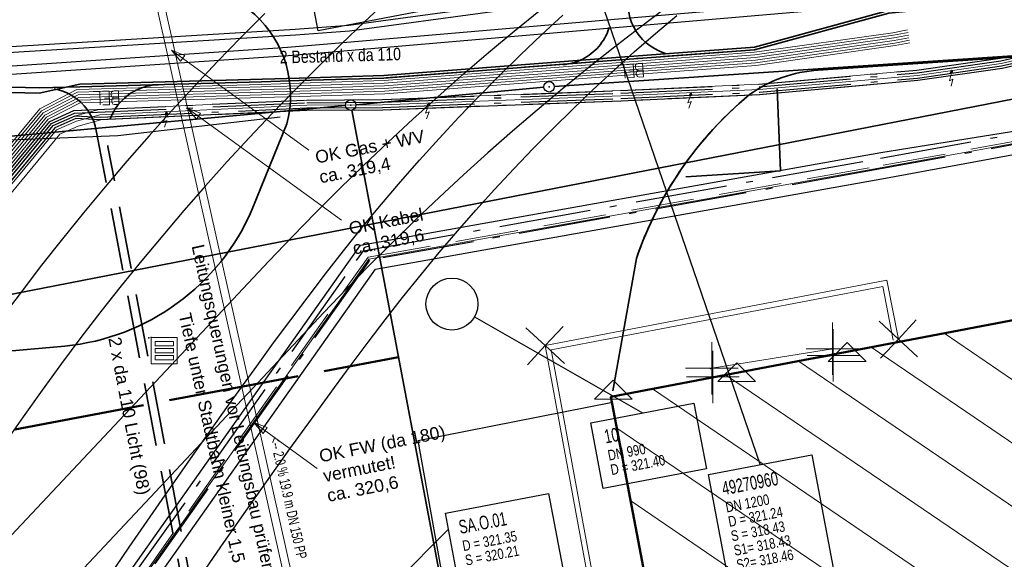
# Model space of a CAD drawing. Extents: x 3503752 to 3504470, y 5375172 to 5375556.
# Tile 57 of 77: x 3504308 to 3504327, y 5375398 to 5375408. Entities that reach past the tile are written whole.
import ezdxf

# ---------------------------------------------------------------- set-up
doc = ezdxf.new("R2010")
doc.units = 0
doc.header["$MEASUREMENT"] = 0
for name, pattern in [('2', [3.4, 1.2, -0.5, 1.2, -0.5]), ('202', [2.64, 1.75, -0.38, 0.13, -0.38]), ('4', [6, 2.5, -0.5, 2.5, -0.5])]:
    doc.linetypes.add(name, pattern=pattern)
for name, color, linetype in [('$_LISY_$_TMP', 7, 'Continuous'), ('1WB_LICHT_KSR', 7, 'Continuous'), ('4WB_BELEUCHTUNG', 7, 'Continuous'), ('4WB_BESTAND_1_BA', 7, 'Continuous'), ('4WB_FW_KABEL', 7, 'Continuous'), ('4WB_FW_LEITUNG', 7, 'Continuous'), ('4WB_FW_SCHUTZROH', 7, 'Continuous'), ('4WB_G_LEITUNG', 7, 'Continuous'), ('4WB_ST_NS', 7, 'Continuous'), ('4WB_SWT_KABEL_TK', 7, 'Continuous'), ('4WB_WV_LEITUNG', 7, 'Continuous'), ('4WP_KANCAD', 7, 'Continuous'), ('68_BL_KANALPKT', 7, 'Continuous'), ('68_BL_STREINLAUF', 7, 'Continuous'), ('68_BT_GEBPKT', 7, 'Continuous'), ('68_BTRABFAHRB', 7, 'Continuous'), ('_4WP_DB_KAB_ABBR', 7, 'Continuous'), ('_4WP_KANALISATIO', 7, 'Continuous'), ('_4WP_KANCAD', 7, 'Continuous'), ('_4WP_KANCAD-T', 7, 'Continuous'), ('_4WP_LICHT-KSR', 7, 'Continuous'), ('_4WP_NEUEGRENZE', 7, 'Continuous'), ('_PLANUNGSTRBAHN', 7, 'Continuous'), ('K_FLURSTUECKE', 7, 'Continuous'), ('K_GEBAEUDE', 7, 'Continuous'), ('K_GRENZEN', 7, 'Continuous'), ('K_SCHRAFFUR', 7, 'Continuous'), ('PUNKTHOEHENATTDEF', 7, 'Continuous'), ('PUNKTNUMMERNATTDEF', 7, 'Continuous'), ('PUNKTSPEZIFIKATION', 7, 'Continuous'), ('V_ENTWR', 7, 'Continuous'), ('V_FAHRBAHNRAND', 7, 'Continuous'), ('V_LICHTSCHACHT', 7, 'Continuous'), ('V_SAB', 7, 'Continuous'), ('V_WEGRAND', 7, 'Continuous')]:
    doc.layers.add(name, color=color, linetype=linetype)
doc.styles.add('113', font='TXT', dxfattribs={"width": 0.7, "height": 0.2})
doc.styles.add('114', font='TXT', dxfattribs={"width": 0.7, "height": 0.26})
doc.styles.add('115', font='TXT', dxfattribs={"width": 0.8, "height": 0.2})
doc.styles.add('116', font='TXT', dxfattribs={"width": 0.7, "height": 0.26})
doc.styles.add('117', font='TXT', dxfattribs={"width": 0.8, "height": 0.2})
doc.styles.add('136', font='ARIAL.TTF', dxfattribs={"height": 0.24})
doc.styles.add('387', font='ARIAL.TTF', dxfattribs={"height": 0.24})
doc.styles.add('532', font='ARIAL.TTF', dxfattribs={"width": 0.8, "height": 0.24})

# ---------------------------------------------------------------- blocks, each defined once
blk = doc.blocks.new('_X74')
at = {"color": 252, "linetype": 'Continuous', "lineweight": 13}
for p, q in [((6.348, 1.211), (30.206, -15.014)), ((4.959, 0.946), (28.816, -15.278)), ((3.571, 0.681), (27.427, -15.543)), ((2.182, 0.416), (26.038, -15.807)), ((0.794, 0.151), (11.734, -7.289)), ((0.113, -0.595), (10.32, -7.537)), ((0.377, -1.984), (8.931, -7.802))]:
    blk.add_line(p, q, dxfattribs=at)
blk = doc.blocks.new('2012')
at = {"color": 11, "linetype": 'Continuous', "lineweight": 18}
for p, q in [((-0.72, -0.24), (0, 0.48)), ((0, 0.48), (0.72, -0.24)), ((0.72, -0.24), (-0.72, -0.24))]:
    blk.add_line(p, q, dxfattribs=at)
blk = doc.blocks.new('2018')
at = {"color": 1, "linetype": 'Continuous', "lineweight": 13}
for p, q in [((0, 0), (-0.36663, 0.339974)), ((0, 0), (0.339974, 0.36663)), ((0, 0), (-0.339974, -0.36663)), ((0.36663, -0.339974), (0, 0))]:
    blk.add_line(p, q, dxfattribs=at)
blk = doc.blocks.new('PUNKT')
blk.add_point((0, 0))
at = {"layer": 'PUNKTHOEHENATTDEF', "linetype": 'Continuous', "flags": 1}
blk.add_attdef('PUNKTHOEHE', (1, -0.5), '', height=0.8, dxfattribs=at)
at = {"layer": 'PUNKTNUMMERNATTDEF', "linetype": 'Continuous', "flags": 1}
blk.add_attdef('PUNKTNUMMER', (1, 0.5), '', height=0.8, dxfattribs=at)
at = {"layer": 'PUNKTSPEZIFIKATION', "linetype": 'Continuous', "flags": 1}
blk.add_attdef('PUNKTSPEZIFIKATION', (1, -1.5), '', height=0.8, dxfattribs=at)
blk = doc.blocks.new('2024')
at = {"color": 42, "linetype": 'Continuous', "lineweight": 13}
for p, q in [((0.000302, 0.999644), (0.000302, -1.000356)), ((-0.999698, -0.000356), (1.000302, -0.000356))]:
    blk.add_line(p, q, dxfattribs=at)
blk = doc.blocks.new('809')
at = {"color": 7, "linetype": 'Continuous', "lineweight": 13}
for points in [[(0, 0), (0.5, 0), (0.5, -0.5), (0, -0.5), (0, 0)], [(0.075005, -0.075005), (0.425003, -0.075005), (0.425003, -0.154999), (0.075005, -0.154999), (0.075005, -0.075005)], [(0.075005, -0.290001), (0.075005, -0.209999), (0.425003, -0.209999), (0.425003, -0.290001), (0.075005, -0.290001)], [(0.075005, -0.425003), (0.425003, -0.425003), (0.425003, -0.345001), (0.075005, -0.345001), (0.075005, -0.425003)]]:
    blk.add_lwpolyline(points, dxfattribs=at)
blk = doc.blocks.new('ALG_00093')
at = {"color": 1, "linetype": 'Continuous', "lineweight": 13}
blk.add_lwpolyline([(0, 0), (0.3773, 0.09625), (0.3773, -0.09625), (0, 0)], dxfattribs=at)
blk = doc.blocks.new('951')
at = {"color": 3, "linetype": 'Continuous', "lineweight": 18}
for p, q in [((5.053472, 0.9793), (4.792795, 0.344076)), ((5.13368, 0.444375), (4.732639, -0.518491)), ((4.792795, 0.344076), (5.13368, 0.444375)), ((4.732639, -0.518491), (4.715929, -0.2527)), ((4.715929, -0.2527), (4.943186, -0.339625)), ((4.943186, -0.339625), (4.732639, -0.518491))]:
    blk.add_line(p, q, dxfattribs=at)
blk = doc.blocks.new('10011')
at = {"color": 190, "linetype": 'Continuous', "lineweight": 18}
for p, q in [((4.302568, 0.608018), (4.469535, 0.6081)), ((4.302568, 0.608018), (4.304235, 0.088154)), ((4.655568, 0.608018), (4.907582, 0.608142)), ((4.655568, 0.608018), (4.657235, 0.088154)), ((5.008568, 0.608018), (5.010235, 0.088154)), ((4.302693, 0.352595), (4.469661, 0.352677)), ((4.302824, 0.088154), (4.469791, 0.088236)), ((4.655694, 0.352595), (4.847467, 0.352689)), ((4.655824, 0.088154), (4.907837, 0.088278)), ((5.008823, 0.088154), (5.260838, 0.088278))]:
    blk.add_line(p, q, dxfattribs=at)
blk.add_lwpolyline([(4.469535, 0.6081), (4.530396, 0.585559), (4.557445, 0.540477), (4.569467, 0.480368), (4.566462, 0.43228), (4.546926, 0.393209), (4.513866, 0.367663), (4.469661, 0.352677), (4.531898, 0.330094), (4.573975, 0.298537), (4.585997, 0.238428), (4.581489, 0.182827), (4.567964, 0.136242), (4.52739, 0.103182), (4.469791, 0.088236)], dxfattribs=at)
blk = doc.blocks.new('10-VERMARKT')
at = {"color": 252, "linetype": 'Continuous', "lineweight": 25}
blk.add_circle((0, 0), 0.5, dxfattribs=at)

msp = doc.modelspace()

# ---------------------------------------------------------------- linework, layer by layer
at = {"layer": '$_LISY_$_TMP', "color": 7, "linetype": 'Continuous', "lineweight": 13}
msp.add_polyline3d([(3504319.304, 5375394.086, 327.78), (3504317.932, 5375401.546, 0), (3504324.25, 5375402.756, 0), (3504324.449, 5375401.732, 327.825)], dxfattribs=at)
at = {"layer": '1WB_LICHT_KSR', "color": 190, "linetype": 'Continuous', "lineweight": 35}
for points in [[(3504328.431, 5375408.242), (3504326.408, 5375408.302), (3504325.057, 5375408.082), (3504324.358, 5375408.012), (3504321.804, 5375407.317), (3504319.16, 5375407.117), (3504314.74, 5375406.777), (3504313.126, 5375406.727), (3504308.945, 5375406.607), (3504308.169, 5375406.437), (3504307.346, 5375406.458), (3504306.725, 5375406.865), (3504306.15, 5375407.259), (3504306.062, 5375407.535), (3504306.291, 5375412.355), (3504306.382, 5375413.557), (3504307.046, 5375422.141)], [(3504328.43, 5375408.192), (3504326.411, 5375408.252), (3504325.064, 5375408.032), (3504324.363, 5375407.962), (3504321.808, 5375407.267), (3504319.164, 5375407.067), (3504314.743, 5375406.727), (3504313.128, 5375406.677), (3504312.407, 5375406.656), (3504308.946, 5375406.557), (3504308.172, 5375406.537), (3504307.377, 5375406.557), (3504306.78, 5375406.949), (3504306.234, 5375407.323), (3504306.162, 5375407.531), (3504306.391, 5375412.351), (3504306.482, 5375413.549), (3504307.144, 5375422.113)]]:
    msp.add_lwpolyline(points, dxfattribs=at)
at = {"layer": '4WB_BELEUCHTUNG', "color": 190, "linetype": 'Continuous', "lineweight": 35}
msp.add_lwpolyline([(3504328.43, 5375408.192), (3504326.411, 5375408.252), (3504325.064, 5375408.032), (3504324.363, 5375407.962), (3504321.808, 5375407.267), (3504319.164, 5375407.067), (3504314.743, 5375406.727), (3504313.128, 5375406.677), (3504312.407, 5375406.656), (3504308.946, 5375406.557), (3504308.172, 5375406.537), (3504307.377, 5375406.557), (3504306.78, 5375406.949), (3504306.234, 5375407.323), (3504306.162, 5375407.531), (3504306.391, 5375412.351), (3504306.482, 5375413.549), (3504307.144, 5375422.113)], dxfattribs=at)
at = {"layer": '4WB_BESTAND_1_BA', "color": 250, "linetype": '202', "lineweight": 25}
for points in [[(3504328.43, 5375408.192), (3504326.411, 5375408.252), (3504325.064, 5375408.032), (3504324.363, 5375407.962), (3504321.808, 5375407.267), (3504319.164, 5375407.067), (3504314.743, 5375406.727), (3504313.128, 5375406.677), (3504312.407, 5375406.656), (3504308.946, 5375406.557), (3504308.172, 5375406.537), (3504307.377, 5375406.557), (3504306.78, 5375406.949), (3504306.234, 5375407.323), (3504306.162, 5375407.531), (3504306.391, 5375412.351), (3504306.482, 5375413.549), (3504307.144, 5375422.113)], [(3504290.235, 5375404.648), (3504290.904, 5375400.185), (3504291.211, 5375398.965), (3504291.265, 5375398.553), (3504291.57, 5375398.019), (3504291.802, 5375397.76), (3504292.091, 5375397.815), (3504295.97, 5375398.544), (3504296.441, 5375398.632), (3504303.402, 5375399.967), (3504304.052, 5375400.14), (3504304.291, 5375400.478), (3504305.912, 5375402.765), (3504308.439, 5375405.819), (3504308.861, 5375406.008), (3504309.335, 5375405.978), (3504313.274, 5375406.157), (3504314.718, 5375406.167), (3504319.259, 5375406.337), (3504321.899, 5375406.457), (3504324.915, 5375406.727), (3504326.516, 5375406.958), (3504329.505, 5375407.641)], [(3504290.333, 5375404.662), (3504291.002, 5375400.199), (3504291.311, 5375398.977), (3504291.361, 5375398.585), (3504291.656, 5375398.069), (3504291.729, 5375397.99), (3504291.838, 5375397.869), (3504292.073, 5375397.913), (3504296.423, 5375398.73), (3504303.368, 5375400.063), (3504303.992, 5375400.228), (3504304.209, 5375400.536), (3504305.838, 5375402.835), (3504308.377, 5375405.901), (3504308.834, 5375406.107), (3504313.271, 5375406.307), (3504314.715, 5375406.317), (3504319.253, 5375406.487), (3504321.89, 5375406.607), (3504324.897, 5375406.877), (3504326.489, 5375407.105), (3504329.481, 5375407.788)], [(3504290.382, 5375404.669), (3504291.051, 5375400.206), (3504291.361, 5375398.983), (3504291.409, 5375398.601), (3504291.699, 5375398.094), (3504291.935, 5375397.837), (3504292.082, 5375397.864), (3504295.961, 5375398.593), (3504296.432, 5375398.681), (3504303.385, 5375400.015), (3504304.022, 5375400.184), (3504304.25, 5375400.507), (3504305.871, 5375402.794), (3504308.408, 5375405.86), (3504308.846, 5375406.057), (3504313.272, 5375406.257), (3504314.716, 5375406.267), (3504319.255, 5375406.437), (3504321.893, 5375406.557), (3504324.903, 5375406.827), (3504326.498, 5375407.056), (3504329.489, 5375407.739)], [(3504329.513, 5375407.592), (3504326.525, 5375406.909), (3504324.921, 5375406.677), (3504321.902, 5375406.407), (3504319.261, 5375406.287), (3504314.719, 5375406.117), (3504313.275, 5375406.107), (3504309.335, 5375405.928), (3504308.87, 5375405.957), (3504308.47, 5375405.778), (3504305.953, 5375402.736), (3504304.082, 5375400.096), (3504303.419, 5375399.919), (3504296.45, 5375398.583), (3504295.979, 5375398.495), (3504292.1, 5375397.766), (3504291.898, 5375397.728), (3504291.613, 5375398.044), (3504291.313, 5375398.569), (3504291.261, 5375398.971), (3504290.953, 5375400.192), (3504290.284, 5375404.655)]]:
    msp.add_lwpolyline(points, dxfattribs=at)
at = {"layer": '4WB_BESTAND_1_BA', "color": 116, "linetype": 'Continuous', "lineweight": 13}
for points in [[(3504279.225, 5375395.607), (3504290.092, 5375397.327), (3504291.898, 5375397.587), (3504296.467, 5375398.485), (3504303.454, 5375399.822), (3504304.048, 5375400.134), (3504305.915, 5375402.768), (3504308.439, 5375405.819), (3504308.848, 5375406.002), (3504309.315, 5375406.127), (3504313.27, 5375406.307), (3504314.715, 5375406.317), (3504319.253, 5375406.487), (3504321.889, 5375406.607), (3504324.897, 5375406.876), (3504326.489, 5375407.105), (3504329.48, 5375407.789)], [(3504329.514, 5375407.591), (3504326.525, 5375406.909), (3504324.921, 5375406.678), (3504321.903, 5375406.407), (3504319.261, 5375406.287), (3504314.719, 5375406.117), (3504313.276, 5375406.107), (3504309.345, 5375405.929), (3504308.916, 5375405.812), (3504308.563, 5375405.655), (3504306.073, 5375402.646), (3504304.184, 5375399.98), (3504303.52, 5375399.632), (3504296.505, 5375398.289), (3504291.932, 5375397.389), (3504290.122, 5375397.129), (3504279.257, 5375395.409)]]:
    msp.add_lwpolyline(points, dxfattribs=at)
at = {"layer": '4WB_BESTAND_1_BA', "color": 251, "linetype": 'Continuous', "lineweight": 13}
msp.add_lwpolyline([(3504329.497, 5375407.69), (3504326.507, 5375407.007), (3504324.909, 5375406.777), (3504321.896, 5375406.507), (3504319.257, 5375406.387), (3504314.717, 5375406.217), (3504313.273, 5375406.207), (3504309.33, 5375406.028), (3504308.882, 5375405.907), (3504308.501, 5375405.737), (3504305.994, 5375402.707), (3504304.116, 5375400.057), (3504303.487, 5375399.727), (3504296.486, 5375398.387), (3504291.915, 5375397.488), (3504290.107, 5375397.228), (3504279.241, 5375395.508)], dxfattribs=at)
at = {"layer": '4WB_BESTAND_1_BA', "color": 7, "linetype": 'Continuous', "lineweight": 13}
for points in [[(3504324.722, 5375407.643), (3504324.445, 5375407.59), (3504321.807, 5375407.217), (3504319.168, 5375407.017), (3504314.746, 5375406.677), (3504313.135, 5375406.627), (3504312.408, 5375406.606), (3504308.887, 5375406.507), (3504308.186, 5375406.142), (3504305.599, 5375403.021), (3504304.035, 5375400.813), (3504303.809, 5375400.492), (3504303.266, 5375400.351), (3504296.369, 5375399.024), (3504296.199, 5375398.991), (3504291.284, 5375398.069), (3504291.267, 5375398.066)], [(3504324.731, 5375407.594), (3504324.453, 5375407.541), (3504321.812, 5375407.167), (3504319.172, 5375406.967), (3504314.749, 5375406.627), (3504313.136, 5375406.577), (3504312.409, 5375406.556), (3504308.9, 5375406.457), (3504308.218, 5375406.102), (3504305.639, 5375402.99), (3504304.076, 5375400.784), (3504303.839, 5375400.448), (3504303.283, 5375400.303), (3504296.378, 5375398.975), (3504296.208, 5375398.942), (3504291.293, 5375398.02), (3504291.276, 5375398.017)], [(3504324.74, 5375407.545), (3504324.461, 5375407.492), (3504321.817, 5375407.117), (3504319.176, 5375406.917), (3504314.752, 5375406.577), (3504313.137, 5375406.527), (3504312.41, 5375406.506), (3504308.913, 5375406.407), (3504308.25, 5375406.062), (3504305.679, 5375402.959), (3504304.117, 5375400.754), (3504303.87, 5375400.404), (3504303.3, 5375400.255), (3504296.387, 5375398.926), (3504296.217, 5375398.893), (3504291.302, 5375397.971), (3504291.285, 5375397.968)], [(3504324.749, 5375407.496), (3504324.469, 5375407.443), (3504321.822, 5375407.067), (3504319.18, 5375406.867), (3504314.755, 5375406.527), (3504313.138, 5375406.477), (3504312.411, 5375406.456), (3504308.926, 5375406.357), (3504308.282, 5375406.022), (3504305.719, 5375402.928), (3504304.158, 5375400.725), (3504303.901, 5375400.36), (3504303.317, 5375400.207), (3504296.396, 5375398.877), (3504296.226, 5375398.844), (3504291.311, 5375397.922), (3504291.293, 5375397.919)], [(3504324.758, 5375407.447), (3504324.477, 5375407.394), (3504321.827, 5375407.017), (3504319.184, 5375406.817), (3504314.758, 5375406.477), (3504313.139, 5375406.427), (3504312.412, 5375406.406), (3504308.939, 5375406.307), (3504308.314, 5375405.982), (3504305.759, 5375402.897), (3504304.199, 5375400.696), (3504303.931, 5375400.316), (3504303.334, 5375400.159), (3504296.405, 5375398.828), (3504296.235, 5375398.795), (3504291.32, 5375397.873), (3504291.301, 5375397.87)], [(3504291.309, 5375397.821), (3504291.329, 5375397.824), (3504296.244, 5375398.746), (3504296.414, 5375398.779), (3504303.351, 5375400.111), (3504303.962, 5375400.272), (3504304.24, 5375400.667), (3504305.799, 5375402.867), (3504308.346, 5375405.942), (3504308.952, 5375406.257), (3504312.413, 5375406.356), (3504313.14, 5375406.377), (3504314.761, 5375406.427), (3504319.188, 5375406.767), (3504321.832, 5375406.967), (3504324.485, 5375407.345), (3504324.767, 5375407.398)]]:
    msp.add_lwpolyline(points, dxfattribs=at)
at = {"layer": '4WB_BESTAND_1_BA', "color": 3, "linetype": 'Continuous', "lineweight": 25}
msp.add_lwpolyline([(3504329.513, 5375407.592), (3504326.525, 5375406.909), (3504324.921, 5375406.677), (3504321.902, 5375406.407), (3504319.261, 5375406.287), (3504314.719, 5375406.117), (3504313.275, 5375406.107), (3504309.335, 5375405.928), (3504308.87, 5375405.957), (3504308.47, 5375405.778), (3504305.953, 5375402.736)], dxfattribs=at)
at = {"layer": '4WB_FW_KABEL', "color": 40, "linetype": '2', "lineweight": 18}
msp.add_lwpolyline([(3504296.838, 5375389.281), (3504296.417, 5375391.491), (3504295.864, 5375394.356), (3504300.575, 5375395.271), (3504307.77, 5375396.648), (3504310.041, 5375397.081), (3504314.44, 5375403.314), (3504324.258, 5375405.063), (3504333.388, 5375406.73)], dxfattribs=at)
at = {"layer": '4WB_FW_LEITUNG', "color": 40, "linetype": 'Continuous', "lineweight": 25}
for points in [[(3504296.592, 5375389.234), (3504296.172, 5375391.444), (3504295.571, 5375394.554), (3504300.528, 5375395.516), (3504307.723, 5375396.894), (3504309.895, 5375397.308), (3504314.295, 5375403.542), (3504324.214, 5375405.309), (3504331.49, 5375406.477), (3504333.148, 5375406.907), (3504334.023, 5375402.346), (3504334.098, 5375401.975)], [(3504297.083, 5375389.328), (3504296.662, 5375391.538), (3504296.157, 5375394.158), (3504300.623, 5375395.025), (3504307.817, 5375396.403), (3504310.187, 5375396.855), (3504314.585, 5375403.086), (3504324.303, 5375404.817), (3504331.56, 5375406.157), (3504333.529, 5375406.637), (3504334.414, 5375402.936), (3504334.688, 5375401.585)]]:
    msp.add_lwpolyline(points, dxfattribs=at)
at = {"layer": '4WB_FW_SCHUTZROH', "color": 250, "linetype": '202', "lineweight": 25}
msp.add_lwpolyline([(3504295.801, 5375394.487), (3504300.504, 5375395.4), (3504307.706, 5375396.778), (3504309.941, 5375397.203), (3504314.271, 5375403.321), (3504314.352, 5375403.435), (3504324.207, 5375405.197), (3504333.193, 5375406.836), (3504333.229, 5375406.64), (3504324.243, 5375405.001), (3504314.468, 5375403.253), (3504314.433, 5375403.205), (3504310.058, 5375397.02), (3504309.983, 5375397.008), (3504307.744, 5375396.582), (3504300.542, 5375395.204), (3504295.839, 5375394.291), (3504295.801, 5375394.487)], dxfattribs=at)
at = {"layer": '4WB_G_LEITUNG', "color": 6, "linetype": 'Continuous', "lineweight": 25}
for points in [[(3504324.972, 5375409.211), (3504314.074, 5375407.731), (3504313.048, 5375407.651), (3504306.278, 5375407.24), (3504301.629, 5375402.288), (3504294.509, 5375401.021), (3504291.857, 5375400.44), (3504289.834, 5375400.021), (3504277.978, 5375397.671), (3504273.855, 5375397.081), (3504261.981, 5375394.991), (3504254.646, 5375393.691), (3504250.1, 5375393.111), (3504247.5, 5375392.881), (3504246.972, 5375392.841)], [(3504324.987, 5375409.102), (3504314.085, 5375407.622), (3504313.055, 5375407.542), (3504306.329, 5375407.133), (3504301.684, 5375402.186), (3504294.53, 5375400.913), (3504291.88, 5375400.333), (3504289.856, 5375399.913), (3504277.997, 5375397.562), (3504273.872, 5375396.972), (3504262, 5375394.882), (3504254.663, 5375393.582), (3504250.111, 5375393.002), (3504247.509, 5375392.772), (3504246.981, 5375392.732)]]:
    msp.add_lwpolyline(points, dxfattribs=at)
at = {"layer": '4WB_ST_NS', "color": 3, "linetype": 'Continuous', "lineweight": 25}
msp.add_lwpolyline([(3504329.513, 5375407.592), (3504326.525, 5375406.909), (3504324.921, 5375406.677), (3504321.902, 5375406.407), (3504319.261, 5375406.287), (3504314.719, 5375406.117), (3504313.275, 5375406.107), (3504309.335, 5375405.928), (3504308.87, 5375405.957), (3504308.47, 5375405.778), (3504305.953, 5375402.736)], dxfattribs=at)
at = {"layer": '4WB_SWT_KABEL_TK', "color": 35, "linetype": 'Continuous', "lineweight": 13}
msp.add_lwpolyline([(3504296.743, 5375389.979), (3504296.691, 5375390.27), (3504295.938, 5375394.198), (3504295.914, 5375394.325), (3504300.538, 5375395.224), (3504307.74, 5375396.602), (3504309.98, 5375397.027), (3504310.047, 5375397.04), (3504314.417, 5375403.217), (3504314.456, 5375403.271), (3504324.239, 5375405.02), (3504333.225, 5375406.66), (3504333.354, 5375406.684), (3504333.449, 5375406.217), (3504333.2, 5375406.017), (3504333.037, 5375405.397), (3504333.03, 5375404.767), (3504333.017, 5375404.617), (3504332.984, 5375403.946), (3504332.94, 5375403.783), (3504332.718, 5375403.35), (3504332.604, 5375403.127), (3504332.637, 5375402.955), (3504334.058, 5375403.242)], dxfattribs=at)
at = {"layer": '4WB_WV_LEITUNG', "color": 4, "linetype": 'Continuous', "lineweight": 25}
for points in [[(3504325.121, 5375408.326), (3504323.135, 5375408.186), (3504313.67, 5375407.373), (3504312.907, 5375407.306), (3504306.344, 5375406.864), (3504301.887, 5375402.05), (3504294.919, 5375400.725), (3504290.169, 5375399.815), (3504289.942, 5375399.77), (3504278.19, 5375397.416), (3504273.552, 5375396.756), (3504261.722, 5375394.565), (3504254.688, 5375393.406), (3504249.838, 5375392.816), (3504247.497, 5375392.577), (3504246.935, 5375392.567)], [(3504325.132, 5375408.167), (3504323.148, 5375408.027), (3504313.683, 5375407.214), (3504312.92, 5375407.147), (3504306.419, 5375406.709), (3504301.968, 5375401.903), (3504294.949, 5375400.568), (3504290.2, 5375399.658), (3504289.973, 5375399.613), (3504278.217, 5375397.258), (3504273.577, 5375396.598), (3504261.749, 5375394.408), (3504254.711, 5375393.247), (3504249.855, 5375392.657), (3504247.506, 5375392.417), (3504246.938, 5375392.407)]]:
    msp.add_lwpolyline(points, dxfattribs=at)
at = {"layer": '4WP_KANCAD', "color": 7, "linetype": 'Continuous', "lineweight": 18}
msp.add_circle((3504316.039, 5375402.418), 0.495, dxfattribs=at)
at = {"layer": '68_BTRABFAHRB', "color": 92, "linetype": 'Continuous', "lineweight": 25}
for p, q in [((3504315.395, 5375399.818, 321.436), (3504319.098, 5375400.551, 321.459)), ((3504316.437, 5375394.025, 321.429), (3504315.395, 5375399.818, 321.436))]:
    msp.add_line(p, q, dxfattribs=at)
at = {"layer": '_4WP_DB_KAB_ABBR', "color": 30, "linetype": 'Continuous', "lineweight": 35}
msp.add_lwpolyline([(3504420.495, 5375403.732), (3504413.655, 5375409.988), (3504406.374, 5375416.834), (3504397.001, 5375418.41), (3504393.783, 5375418.578), (3504390.83, 5375418.449), (3504388.983, 5375418.2), (3504379.708, 5375416.47), (3504376.134, 5375415.794), (3504359.728, 5375412.447), (3504332.005, 5375407.355), (3504301.486, 5375401.403), (3504264.232, 5375394.56), (3504239.291, 5375390.439), (3504216.767, 5375386.186), (3504199.66, 5375382.96), (3504171.801, 5375377.8)], dxfattribs=at)
at = {"layer": '_4WP_KANALISATIO', "color": 1, "linetype": 'Continuous', "lineweight": 18}
for p, q in [((3504310.692, 5375407.259), (3504313.312, 5375405.354)), ((3504310.994, 5375406.155), (3504313.932, 5375404.018)), ((3504312.265, 5375400.163), (3504313.472, 5375399.286))]:
    msp.add_line(p, q, dxfattribs=at)
at = {"layer": '_4WP_KANCAD', "color": 1, "linetype": 'Continuous', "lineweight": 18}
msp.add_lwpolyline([(3504314.558, 5375390.232), (3504310.356, 5375409.033), (3504310.21, 5375409.001), (3504314.412, 5375390.2)], dxfattribs=at)
at = {"layer": '_4WP_KANCAD', "color": 7, "linetype": 'Continuous', "lineweight": 25}
msp.add_circle((3504316.039, 5375402.418), 0.495, dxfattribs=at)
at = {"layer": '_4WP_KANCAD-T', "color": 7, "linetype": 'Continuous', "lineweight": 25}
for p, q in [((3504316.843, 5375414.128), (3504321.912, 5375399.355)), ((3504316.469, 5375402.172), (3504319.669, 5375400.343))]:
    msp.add_line(p, q, dxfattribs=at)
at = {"layer": '_4WP_KANCAD-T', "color": 1, "linetype": 'Continuous', "lineweight": 25}
msp.add_line((3504313.452, 5375395.597), (3504315.973, 5375398.126), dxfattribs=at)
at = {"layer": '_4WP_KANCAD-T', "color": 7, "linetype": 'Continuous', "lineweight": 18}
for points in [[(3504312.939, 5375410.529), (3504314.904, 5375410.902), (3504315.454, 5375408), (3504313.489, 5375407.627), (3504312.939, 5375410.529)], [(3504318.687, 5375400.156), (3504320.652, 5375400.529), (3504320.889, 5375399.277), (3504318.924, 5375398.905), (3504318.687, 5375400.156)], [(3504320.93, 5375399.168), (3504322.895, 5375399.541), (3504323.341, 5375397.189), (3504321.376, 5375396.816), (3504320.93, 5375399.168)], [(3504315.915, 5375398.431), (3504317.88, 5375398.804), (3504318.169, 5375397.277), (3504316.204, 5375396.904), (3504315.915, 5375398.431)]]:
    msp.add_lwpolyline(points, dxfattribs=at)
at = {"layer": '_4WP_KANCAD-T', "color": 1, "linetype": 'Continuous', "lineweight": 25}
for points in [[(3504312.939, 5375410.529), (3504314.904, 5375410.902), (3504315.454, 5375408), (3504313.489, 5375407.627), (3504312.939, 5375410.529)], [(3504315.915, 5375398.431), (3504317.88, 5375398.804), (3504318.169, 5375397.277), (3504316.204, 5375396.904), (3504315.915, 5375398.431)]]:
    msp.add_lwpolyline(points, dxfattribs=at)
at = {"layer": '_4WP_KANCAD-T', "color": 7, "linetype": 'Continuous', "lineweight": 25}
for points in [[(3504318.687, 5375400.156), (3504320.652, 5375400.529), (3504320.889, 5375399.277), (3504318.924, 5375398.905), (3504318.687, 5375400.156)], [(3504320.93, 5375399.168), (3504322.895, 5375399.541), (3504323.341, 5375397.189), (3504321.376, 5375396.816), (3504320.93, 5375399.168)]]:
    msp.add_lwpolyline(points, dxfattribs=at)
at = {"layer": '_4WP_LICHT-KSR', "color": 190, "linetype": '2', "lineweight": 35}
for points in [[(3504318.155, 5375406.983, 0.414219), (3504319.076, 5375408.057), (3504319.001, 5375409.021)], [(3504320.468, 5375407.161, -0.414208), (3504319.395, 5375408.081), (3504319.321, 5375409.045)], [(3504310.677, 5375392.72, 0.144032), (3504311.038, 5375396.384), (3504309.261, 5375405.724, 0.368252), (3504308.25, 5375406.537)], [(3504310.826, 5375392.666, 0.144032), (3504311.195, 5375396.414), (3504309.483, 5375405.413, -0.461719), (3504310.437, 5375406.599)]]:
    msp.add_lwpolyline(points, format="xyb", dxfattribs=at)
at = {"layer": '_4WP_NEUEGRENZE', "color": 7, "linetype": '4', "lineweight": 50}
msp.add_lwpolyline([(3504100.614, 5375362.972), (3504146.062, 5375371.536), (3504145.468, 5375374.709), (3504168.883, 5375379.145), (3504169.469, 5375376.032), (3504232.869, 5375388.699), (3504233.364, 5375386.05), (3504241.5, 5375387.58), (3504267.489, 5375392.467), (3504286.796, 5375396.097), (3504304.757, 5375399.475), (3504315.022, 5375401.405)], dxfattribs=at)
at = {"layer": '_PLANUNGSTRBAHN', "color": 7, "linetype": 'Continuous', "lineweight": 25}
for points in [[(3504314.832, 5375408.229), (3504314.376, 5375407.804), (3504313.926, 5375407.373), (3504313.481, 5375406.937), (3504313.042, 5375406.494), (3504312.608, 5375406.047), (3504312.18, 5375405.593), (3504311.758, 5375405.135), (3504311.341, 5375404.671), (3504310.931, 5375404.202), (3504310.526, 5375403.728), (3504310.128, 5375403.248), (3504309.735, 5375402.764), (3504309.349, 5375402.275), (3504308.969, 5375401.781), (3504308.595, 5375401.282), (3504308.227, 5375400.778), (3504307.866, 5375400.27), (3504307.512, 5375399.757)], [(3504293.885, 5375383.367), (3504312.552, 5375403.237), (3504312.994, 5375403.702), (3504313.442, 5375404.161), (3504313.896, 5375404.615), (3504314.356, 5375405.062), (3504314.821, 5375405.504), (3504315.291, 5375405.94), (3504315.768, 5375406.37), (3504316.249, 5375406.794), (3504316.736, 5375407.212), (3504317.228, 5375407.623), (3504317.725, 5375408.028)], [(3504320.104, 5375408.055), (3504319.606, 5375407.679), (3504319.113, 5375407.298), (3504318.625, 5375406.91), (3504318.142, 5375406.517), (3504317.664, 5375406.117), (3504317.19, 5375405.711), (3504316.723, 5375405.299), (3504316.26, 5375404.881), (3504315.802, 5375404.458), (3504315.35, 5375404.028), (3504314.904, 5375403.593), (3504314.463, 5375403.153), (3504314.028, 5375402.706), (3504313.598, 5375402.255), (3504299.967, 5375387.745)], [(3504312.47, 5375407.954), (3504312.017, 5375407.499), (3504311.571, 5375407.039), (3504311.13, 5375406.572), (3504310.696, 5375406.1), (3504310.267, 5375405.623), (3504309.845, 5375405.14), (3504309.428, 5375404.652), (3504309.018, 5375404.159), (3504308.614, 5375403.66), (3504308.217, 5375403.157), (3504307.826, 5375402.648), (3504307.441, 5375402.135)], [(3504309.272, 5375396.876), (3504309.89, 5375397.786), (3504310.514, 5375398.693), (3504311.146, 5375399.594), (3504311.783, 5375400.491), (3504312.318, 5375401.233), (3504312.641, 5375401.676), (3504312.967, 5375402.117), (3504313.296, 5375402.558), (3504313.631, 5375402.996), (3504313.971, 5375403.432), (3504314.343, 5375403.896), (3504314.697, 5375404.324), (3504315.056, 5375404.746), (3504315.422, 5375405.163), (3504315.794, 5375405.575), (3504316.172, 5375405.981), (3504316.556, 5375406.381), (3504316.946, 5375406.776), (3504317.342, 5375407.165), (3504317.743, 5375407.548), (3504318.15, 5375407.926)], [(3504311.074, 5375396.976), (3504311.693, 5375397.874), (3504312.318, 5375398.767), (3504312.95, 5375399.656), (3504313.48, 5375400.39), (3504313.798, 5375400.827), (3504314.119, 5375401.262), (3504314.441, 5375401.693), (3504314.767, 5375402.12), (3504315.097, 5375402.542), (3504315.456, 5375402.99), (3504315.796, 5375403.401), (3504316.142, 5375403.808), (3504316.494, 5375404.209), (3504316.852, 5375404.605), (3504317.216, 5375404.995), (3504317.585, 5375405.381), (3504317.96, 5375405.761), (3504318.34, 5375406.135), (3504318.726, 5375406.503), (3504319.118, 5375406.866), (3504319.514, 5375407.224), (3504319.916, 5375407.575), (3504320.323, 5375407.92)]]:
    msp.add_lwpolyline(points, dxfattribs=at)
at = {"layer": 'K_FLURSTUECKE', "color": 252, "linetype": 'Continuous', "lineweight": 35}
for p, q in [((3504335.89, 5375407.763), (3504317.99, 5375406.567)), ((3504317.99, 5375406.567), (3504335.89, 5375407.763)), ((3504335.89, 5375407.763), (3504317.99, 5375406.567)), ((3504317.99, 5375406.567), (3504335.89, 5375407.763)), ((3504317.79, 5375406.551), (3504314.21, 5375406.219)), ((3504314.21, 5375406.219), (3504317.79, 5375406.551)), ((3504317.79, 5375406.551), (3504314.21, 5375406.219)), ((3504314.21, 5375406.219), (3504317.79, 5375406.551)), ((3504314.01, 5375406.201), (3504272.72, 5375402.419)), ((3504272.72, 5375402.419), (3504314.01, 5375406.201)), ((3504314.01, 5375406.201), (3504272.72, 5375402.419)), ((3504272.72, 5375402.419), (3504314.01, 5375406.201)), ((3504319.081, 5375380.018), (3504314.129, 5375406.112)), ((3504314.129, 5375406.112), (3504319.081, 5375380.018)), ((3504319.081, 5375380.018), (3504314.129, 5375406.112)), ((3504314.129, 5375406.112), (3504319.081, 5375380.018))]:
    msp.add_line(p, q, dxfattribs=at)
at = {"layer": 'K_GEBAEUDE', "color": 252, "linetype": 'Continuous', "lineweight": 50}
msp.add_lwpolyline([(3504319.07, 5375400.65), (3504386.78, 5375413.57), (3504387.27, 5375411.01), (3504392.96, 5375411.89), (3504393.1, 5375413.34), (3504406.58, 5375412.04), (3504406.08, 5375406.37), (3504410.03, 5375407.12), (3504410.01, 5375407.23), (3504410.64, 5375407.35), (3504412.52, 5375397.68), (3504322.88, 5375380.61), (3504319.07, 5375400.65)], dxfattribs=at)
msp.add_lwpolyline([(3504319.07, 5375400.65), (3504386.78, 5375413.57), (3504387.27, 5375411.01), (3504392.96, 5375411.89), (3504393.1, 5375413.34), (3504406.58, 5375412.04), (3504406.08, 5375406.37), (3504410.03, 5375407.12), (3504410.01, 5375407.23), (3504410.64, 5375407.35), (3504412.52, 5375397.68), (3504322.88, 5375380.61), (3504319.07, 5375400.65)], dxfattribs=at)
at = {"layer": 'V_ENTWR', "color": 250, "linetype": 'Continuous', "lineweight": 13}
for p, q in [((3504320.993, 5375401.194, 321.439), (3504323.291, 5375401.567, 321.472)), ((3504321.012, 5375401.029, 321.449), (3504323.306, 5375401.44, 321.474)), ((3504323.306, 5375401.44, 321.474), (3504323.291, 5375401.567, 321.472)), ((3504321.012, 5375401.029, 321.449), (3504320.993, 5375401.194, 321.439))]:
    msp.add_line(p, q, dxfattribs=at)
at = {"layer": 'V_FAHRBAHNRAND', "color": 250, "linetype": 'Continuous', "lineweight": 35}
for p, q in [((3504323.022, 5375406.878, 321.338), (3504328.76, 5375407.26, 321.336)), ((3504323.022, 5375406.878, 321.338), (3504328.76, 5375407.26, 321.336)), ((3504322.299, 5375404.961, 321.404), (3504322.236, 5375406.518, 321.365)), ((3504322.299, 5375404.961, 321.404), (3504322.236, 5375406.518, 321.365)), ((3504312.233, 5375404.226, 321.343), (3504312.895, 5375405.854, 321.418)), ((3504312.233, 5375404.226, 321.343), (3504312.895, 5375405.854, 321.418)), ((3504320.497, 5375404.846, 321.357), (3504322.299, 5375404.961, 321.404)), ((3504320.497, 5375404.846, 321.357), (3504322.299, 5375404.961, 321.404)), ((3504319.554, 5375403.286, 321.375), (3504319.106, 5375400.762, 321.434)), ((3504319.554, 5375403.286, 321.375), (3504319.106, 5375400.762, 321.434)), ((3504308.663, 5375401.617, 321.193), (3504301.783, 5375400.997, 321.227)), ((3504308.663, 5375401.617, 321.193), (3504301.783, 5375400.997, 321.227))]:
    msp.add_line(p, q, dxfattribs=at)
for points in [[(3504312.895, 5375405.854, 0.60102), (3504310.149, 5375408.378)], [(3504321.71, 5375406.41, -0.139832), (3504323.022, 5375406.878)], [(3504321.71, 5375406.41, -0.139832), (3504323.022, 5375406.878)], [(3504321.71, 5375406.41, 0.137838), (3504319.554, 5375403.286)], [(3504321.71, 5375406.41, 0.076245), (3504320.298, 5375404.819)], [(3504320.298, 5375404.819, 0.060952), (3504319.554, 5375403.286)], [(3504308.663, 5375401.617, 0.273298), (3504312.233, 5375404.226)], [(3504308.663, 5375401.617, 0.273298), (3504312.233, 5375404.226)]]:
    msp.add_lwpolyline(points, format="xyb", dxfattribs=at)
at = {"layer": 'V_LICHTSCHACHT', "color": 7, "linetype": 'Continuous', "lineweight": 13}
msp.add_polyline3d([(3504319.205, 5375394.068, 327.78), (3504317.816, 5375401.626, 327.821), (3504324.329, 5375402.873, 327.822), (3504324.548, 5375401.751, 327.825)], dxfattribs=at)
at = {"layer": 'V_WEGRAND', "color": 250, "linetype": 'Continuous', "lineweight": 25}
msp.add_polyline3d([(3504305.525, 5375407.74, 321.438), (3504305.592, 5375406.774, 321.428), (3504306.979, 5375405.525, 321.434), (3504309.67, 5375405.634, 321.569), (3504312.768, 5375405.985, 321.427)], dxfattribs=at)
msp.add_polyline3d([(3504305.525, 5375407.74, 321.438), (3504305.592, 5375406.774, 321.428), (3504306.979, 5375405.525, 321.434), (3504309.67, 5375405.634, 321.569), (3504312.768, 5375405.985, 321.427)], dxfattribs=at)

# ---------------------------------------------------------------- block references
at = {"layer": '$_LISY_$_TMP', "color": 7}
for name, p, xscale, yscale, rotation in [('ALG_00093', (3504310.692, 5375407.259), 0.699999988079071, 0.699999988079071, 323.9740859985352), ('10011', (3504321.812, 5375407.217), 0.5, 0.5, 184.3257843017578), ('10011', (3504321.812, 5375407.217), 0.5, 0.5, 184.3257843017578), ('951', (3504326.525, 5375406.909), 0.2000000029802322, 0.2000000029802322, 188.2300918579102), ('951', (3504326.525, 5375406.909), 0.2000000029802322, 0.2000000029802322, 188.2300918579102), ('10011', (3504311.832, 5375406.589), 0.5, 0.5, 181.6384735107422), ('10011', (3504311.832, 5375406.589), 0.5, 0.5, 181.6384735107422), ('951', (3504321.555, 5375406.391), 0.2000000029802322, 0.2000000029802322, 182.6015762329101), ('951', (3504321.555, 5375406.391), 0.2000000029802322, 0.2000000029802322, 182.6015762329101), ('ALG_00093', (3504310.994, 5375406.155), 0.699999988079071, 0.699999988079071, 323.9740756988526), ('951', (3504316.559, 5375406.185), 0.2000000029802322, 0.2000000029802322, 182.1434875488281), ('951', (3504316.559, 5375406.185), 0.2000000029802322, 0.2000000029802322, 182.1434875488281), ('951', (3504311.562, 5375406.029), 0.2000000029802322, 0.2000000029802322, 182.6012466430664), ('951', (3504311.562, 5375406.029), 0.2000000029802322, 0.2000000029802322, 182.6012466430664), ('ALG_00093', (3504312.265, 5375400.163), 0.699999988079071, 0.699999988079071, 323.9741100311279)]:
    msp.add_blockref(name, p, dxfattribs=dict(at, xscale=xscale, yscale=yscale, rotation=rotation))
at = {"layer": '68_BL_KANALPKT', "color": 7, "xscale": 0.5, "yscale": 0.5}
for name, p in [('2024', (3504323.291, 5375401.567)), ('2024', (3504323.306, 5375401.44)), ('2024', (3504320.993, 5375401.194)), ('2024', (3504321.012, 5375401.029)), ('PUNKT', (3504323.268, 5375401.564)), ('PUNKT', (3504323.284, 5375401.437)), ('PUNKT', (3504320.97, 5375401.191)), ('PUNKT', (3504320.989, 5375401.026))]:
    msp.add_blockref(name, p, dxfattribs=at)
at = {"layer": '68_BL_STREINLAUF', "color": 7}
for name, p in [('PUNKT', (3504310.26, 5375401.775)), ('809', (3504310.305, 5375401.78))]:
    msp.add_blockref(name, p, dxfattribs=at)
at = {"layer": '68_BT_GEBPKT', "color": 7}
for p in [(3504324.548, 5375401.751), (3504317.816, 5375401.626)]:
    msp.add_blockref('2018', p, dxfattribs=at)
at = {"layer": '68_BT_GEBPKT', "color": 7, "xscale": 0.5, "yscale": 0.5}
for p in [(3504323.572, 5375401.445), (3504321.467, 5375401.059), (3504319.113, 5375400.725)]:
    msp.add_blockref('2012', p, dxfattribs=at)
at = {"layer": 'K_GEBAEUDE', "color": 252}
msp.add_blockref('PUNKT', (3504319.07, 5375400.65), dxfattribs=at)
at = {"layer": 'K_GRENZEN', "color": 7, "xscale": 0.2, "yscale": 0.2}
for p in [(3504317.89, 5375406.56), (3504314.11, 5375406.21)]:
    msp.add_blockref('10-VERMARKT', p, dxfattribs=at)
at = {"layer": 'K_GRENZEN', "color": 7}
for p in [(3504317.89, 5375406.56), (3504314.11, 5375406.21)]:
    msp.add_blockref('PUNKT', p, dxfattribs=at)
at = {"layer": 'K_SCHRAFFUR'}
msp.add_blockref('_X74', (3504319.07, 5375400.65), dxfattribs=at)
at = {"layer": 'V_SAB', "color": 7}
msp.add_blockref('PUNKT', (3504310.305, 5375401.78, 321.185), dxfattribs=at)

# ---------------------------------------------------------------- texts
at = {"layer": '1WB_LICHT_KSR', "color": 7, "linetype": 'Continuous', "style": '532', "width": 0.8}
msp.add_text('2 Bestand x da 110', height=0.24, rotation=1.6105, dxfattribs=at).set_placement((3504312.76, 5375407.003))
at = {"layer": '_4WP_KANALISATIO', "color": 7, "linetype": 'Continuous', "style": '136'}
for s, rotation, p in [('Querungen prüfen (Schurf)!', 30.1453, (3504304.581, 5375406.714)), ('OK Gas + WV', 11.2096, (3504313.46, 5375405.095)), ('ca. 319,4', 11.2096, (3504313.535, 5375404.718)), ('OK Kabel', 11.2096, (3504314.101, 5375403.738)), ('ca. 319,6', 11.2096, (3504314.175, 5375403.361)), ('Leitungsquerungen vor Leitungsbau prüfen (Schurf)!', 282.354, (3504311.076, 5375403.525)), ('Tiefe unter Stadtbahn kleiner 1,5 m!', 282.354, (3504310.829, 5375402.219)), ('OK FW (da 180)', 11.2096, (3504313.536, 5375399.399)), ('vermutet!', 11.2096, (3504313.611, 5375399.023)), ('ca. 320,6', 11.2096, (3504313.685, 5375398.646))]:
    msp.add_text(s, height=0.24, rotation=rotation, dxfattribs=at).set_placement(p)
at = {"layer": '_4WP_KANCAD-T', "color": 7, "linetype": 'Continuous'}
for s, height, style, width, p in [('10', 0.26, '114', 0.7, (3504318.969, 5375399.76)), ('DN 990', 0.2, '115', 0.8, (3504319.031, 5375399.432)), ('D = 321.40', 0.2, '115', 0.8, (3504319.083, 5375399.157)), ('49270960', 0.26, '114', 0.7, (3504321.212, 5375398.772)), ('DN 1200', 0.2, '115', 0.8, (3504321.274, 5375398.444)), ('D = 321.24', 0.2, '115', 0.8, (3504321.326, 5375398.169)), ('S = 318.43', 0.2, '115', 0.8, (3504321.378, 5375397.894)), ('S1= 318.43', 0.2, '115', 0.8, (3504321.431, 5375397.619)), ('S2= 318.46', 0.2, '115', 0.8, (3504321.483, 5375397.344))]:
    msp.add_text(s, height=height, rotation=10.737, dxfattribs=dict(at, style=style, width=width)).set_placement(p)
at = {"layer": '_4WP_KANCAD-T', "color": 1, "linetype": 'Continuous'}
for s, height, rotation, style, width, p in [('<-- 2.0 % 19.9 m DN 150 PP', 0.2, 282.5989, '113', 0.7, (3504312.567, 5375399.863)), ('SA.O.01', 0.26, 10.737, '116', 0.7, (3504316.197, 5375398.035)), ('D = 321.35', 0.2, 10.737, '117', 0.8, (3504316.259, 5375397.707)), ('S = 320.21', 0.2, 10.737, '117', 0.8, (3504316.311, 5375397.432))]:
    msp.add_text(s, height=height, rotation=rotation, dxfattribs=dict(at, style=style, width=width)).set_placement(p)
at = {"layer": '_4WP_LICHT-KSR', "color": 190, "linetype": 'Continuous', "style": '387'}
msp.add_text('2 x da 110 Licht (98)', height=0.24, rotation=280.7473, dxfattribs=at).set_placement((3504309.49, 5375401.765))

doc.saveas('drawing.dxf')
